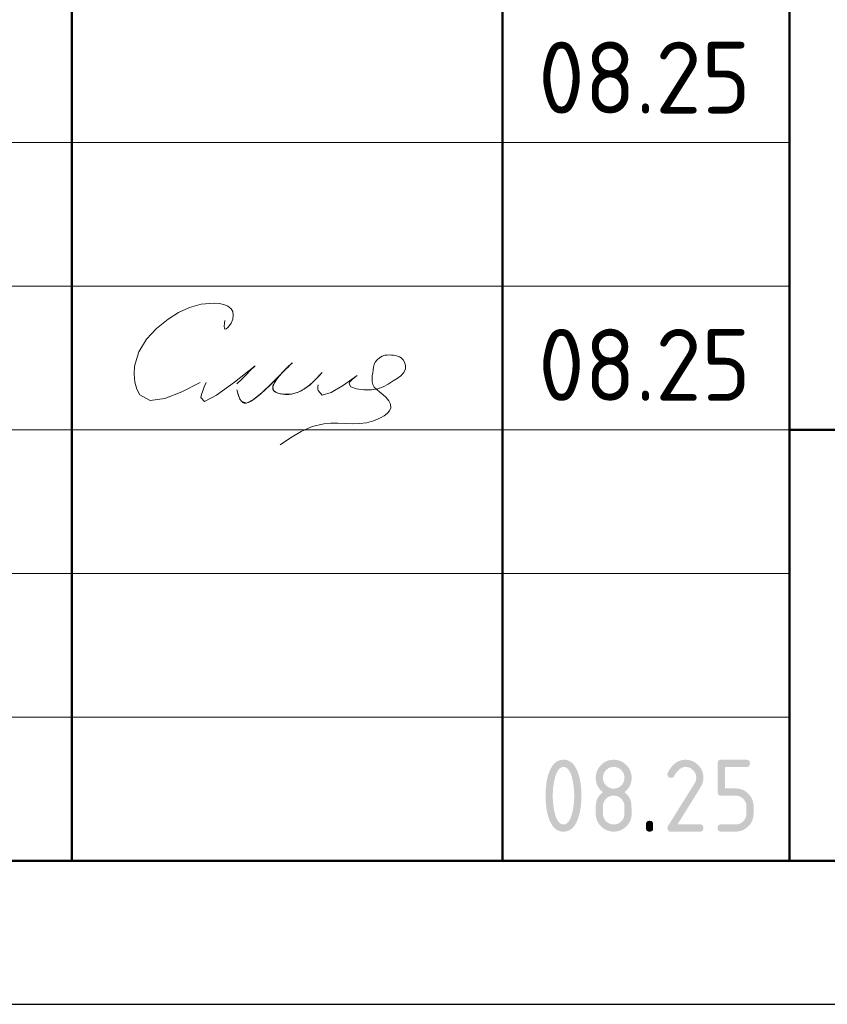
# Model space of a CAD drawing. Header units: millimetres. Extents: x -5 to 21000, y -5 to 14850.
# Tile 4 of 21: x 13409 to 14816, y 0 to 1714. Entities that reach past the tile are written whole.
import ezdxf

# ---------------------------------------------------------------- set-up
doc = ezdxf.new("R2010")
doc.units = ezdxf.units.MM
doc.layers.add('Standard', color=7, linetype='Continuous', lineweight=25)
doc.styles.add('ISOCPEUR', font='txt')

msp = doc.modelspace()

# ---------------------------------------------------------------- hatches: boundary and pattern name
at = {"layer": 'Standard', "linetype": 'Continuous', "lineweight": 25, "transparency": 33554687}
h = msp.add_hatch(color=7, dxfattribs=at)
h.paths.add_polyline_path([(14374.9, 363.1), (14374.9, 367), (14374.7, 370.8), (14374.5, 374.6), (14374.1, 378.2), (14373.7, 381.9), (14373.1, 385.4), (14372.4, 389), (14371.6, 392.4), (14371, 395), (14370.3, 397.3), (14369.6, 399.5), (14368.8, 401.5), (14368, 403.4), (14367.1, 405), (14366.2, 406.6), (14365.3, 407.9), (14364.3, 409.2), (14363.3, 410.2), (14362.2, 411.2), (14361.1, 411.8), (14360, 412.5), (14358.8, 412.8), (14357.5, 413.1), (14356.2, 413.1), (14355, 413.1), (14353.8, 412.8), (14352.6, 412.5), (14351.4, 411.8), (14350.3, 411.2), (14349.3, 410.2), (14348.2, 409.2), (14347.3, 407.9), (14346.3, 406.6), (14345.5, 405), (14344.6, 403.4), (14343.8, 401.4), (14343, 399.5), (14342.3, 397.2), (14341.6, 394.9), (14341, 392.3), (14340.1, 388.8), (14339.5, 385.2), (14338.8, 381.6), (14338.4, 378), (14338, 374.4), (14337.8, 370.6), (14337.6, 366.9), (14337.6, 363.1), (14337.6, 359.3), (14337.8, 355.5), (14338, 351.8), (14338.4, 348.1), (14338.8, 344.5), (14339.4, 340.9), (14340, 337.3), (14340.9, 333.9), (14341.5, 331.3), (14342.2, 329), (14342.9, 326.8), (14343.7, 324.8), (14344.5, 322.9), (14345.4, 321.3), (14346.3, 319.6), (14347.2, 318.4), (14348.2, 317.1), (14349.2, 316.1), (14350.3, 315.1), (14351.4, 314.5), (14352.5, 313.8), (14353.7, 313.5), (14354.9, 313.2), (14356.2, 313.2), (14357.5, 313.2), (14358.8, 313.5), (14360, 313.8), (14361.1, 314.5), (14362.2, 315.1), (14363.3, 316.1), (14364.3, 317.1), (14365.3, 318.4), (14366.2, 319.6), (14367.1, 321.3), (14368, 322.9), (14368.8, 324.8), (14369.6, 326.8), (14370.3, 329), (14371, 331.3), (14371.6, 333.9), (14372.4, 337.3), (14373.1, 340.9), (14373.7, 344.5), (14374.1, 348.1), (14374.5, 351.8), (14374.7, 355.5), (14374.9, 359.3)])
h.paths.add_polyline_path([(14387.4, 363.1), (14387.4, 360.4), (14387.4, 357.7), (14387.3, 355), (14387.1, 352.3), (14386.9, 349.7), (14386.7, 347.2), (14386.4, 344.7), (14386.1, 342.3), (14385.7, 339.9), (14385.3, 337.6), (14384.9, 335.3), (14384.4, 333), (14383.8, 330.8), (14383.2, 328.7), (14382.6, 326.5), (14382, 324.5), (14381, 321.5), (14379.8, 318.9), (14378.6, 316.3), (14377.3, 314.1), (14376, 311.8), (14374.6, 310), (14373.1, 308.1), (14371.5, 306.6), (14369.9, 305.1), (14368.1, 304), (14366.4, 302.9), (14364.5, 302.1), (14362.6, 301.4), (14360.5, 301), (14358.5, 300.6), (14356.2, 300.6), (14354, 300.6), (14352, 301), (14349.9, 301.4), (14348, 302.1), (14346.1, 302.9), (14344.3, 304), (14342.6, 305.1), (14341, 306.6), (14339.4, 308.1), (14337.9, 309.9), (14336.5, 311.8), (14335.2, 314), (14333.9, 316.2), (14332.7, 318.8), (14331.5, 321.4), (14330.5, 324.4), (14329.8, 326.4), (14329.2, 328.6), (14328.6, 330.7), (14328.1, 332.9), (14327.6, 335.2), (14327.2, 337.5), (14326.8, 339.8), (14326.4, 342.2), (14326.1, 344.7), (14325.8, 347.2), (14325.6, 349.7), (14325.4, 352.3), (14325.2, 354.9), (14325.1, 357.6), (14325.1, 360.3), (14325.1, 363.1), (14325.1, 365.9), (14325.1, 368.7), (14325.2, 371.4), (14325.4, 374), (14325.6, 376.6), (14325.8, 379.1), (14326.1, 381.6), (14326.4, 384), (14326.8, 386.5), (14327.2, 388.8), (14327.6, 391.1), (14328.1, 393.3), (14328.6, 395.6), (14329.2, 397.7), (14329.8, 399.8), (14330.5, 401.9), (14331.5, 404.8), (14332.7, 407.4), (14333.9, 410), (14335.2, 412.3), (14336.5, 414.5), (14337.9, 416.4), (14339.4, 418.2), (14341, 419.7), (14342.6, 421.2), (14344.3, 422.3), (14346.1, 423.4), (14348, 424.2), (14349.9, 424.9), (14352, 425.3), (14354, 425.6), (14356.2, 425.6), (14358.5, 425.6), (14360.5, 425.3), (14362.6, 424.9), (14364.5, 424.2), (14366.4, 423.4), (14368.1, 422.3), (14369.9, 421.2), (14371.5, 419.7), (14373.1, 418.2), (14374.6, 416.3), (14376, 414.5), (14377.3, 412.2), (14378.6, 410), (14379.8, 407.4), (14381, 404.8), (14382, 401.8), (14382.6, 399.7), (14383.2, 397.6), (14383.8, 395.5), (14384.4, 393.3), (14384.9, 391), (14385.3, 388.7), (14385.7, 386.4), (14386.1, 384), (14386.4, 381.6), (14386.7, 379.1), (14386.9, 376.5), (14387.1, 373.9), (14387.3, 371.3), (14387.4, 368.6), (14387.4, 365.9)], flags=16)
h = msp.add_hatch(color=7, dxfattribs=at)
h.paths.add_polyline_path([(14443.7, 313.2), (14445.6, 313.2), (14447.4, 313.5), (14449.2, 313.8), (14450.9, 314.5), (14452.6, 315.2), (14454.1, 316.2), (14455.6, 317.2), (14456.9, 318.6), (14458.3, 320), (14459.3, 321.5), (14460.3, 323), (14461, 324.7), (14461.7, 326.3), (14462, 328.1), (14462.3, 329.9), (14462.3, 331.9), (14462.3, 344.4), (14462.3, 346.4), (14462, 348.1), (14461.7, 349.9), (14461, 351.6), (14460.3, 353.3), (14459.3, 354.8), (14458.2, 356.3), (14456.9, 357.7), (14455.5, 359), (14454, 360.1), (14452.5, 361.1), (14450.8, 361.8), (14449.2, 362.5), (14447.4, 362.8), (14445.6, 363.2), (14443.7, 363.2), (14441.7, 363.2), (14439.9, 362.8), (14438.1, 362.5), (14436.5, 361.8), (14434.8, 361.1), (14433.3, 360.1), (14431.8, 359.1), (14430.4, 357.7), (14429.1, 356.3), (14428.1, 354.8), (14427, 353.3), (14426.4, 351.7), (14425.7, 350), (14425.3, 348.2), (14425, 346.4), (14425, 344.4), (14425, 331.9), (14425, 329.9), (14425.3, 328.1), (14425.7, 326.3), (14426.4, 324.7), (14427, 323), (14428.1, 321.5), (14429.1, 320), (14430.4, 318.6), (14431.8, 317.2), (14433.3, 316.2), (14434.8, 315.2), (14436.5, 314.5), (14438.1, 313.8), (14439.9, 313.5), (14441.7, 313.2)])
h.paths.add_polyline_path([(14443.7, 300.6), (14442.1, 300.6), (14440.5, 300.8), (14438.9, 300.9), (14437.4, 301.2), (14435.9, 301.5), (14434.5, 301.9), (14433.1, 302.4), (14431.7, 302.9), (14430.3, 303.5), (14429, 304.2), (14427.7, 304.9), (14426.4, 305.8), (14425.1, 306.6), (14423.9, 307.6), (14422.7, 308.6), (14421.6, 309.8), (14420.5, 310.9), (14419.5, 312.1), (14418.5, 313.3), (14417.6, 314.6), (14416.8, 315.9), (14416, 317.2), (14415.3, 318.5), (14414.8, 319.9), (14414.2, 321.3), (14413.8, 322.7), (14413.3, 324.1), (14413.1, 325.6), (14412.8, 327.1), (14412.6, 328.7), (14412.5, 330.3), (14412.5, 331.9), (14412.5, 344.4), (14412.5, 346.3), (14412.7, 348.2), (14412.9, 350), (14413.3, 351.8), (14413.7, 353.5), (14414.2, 355.2), (14414.8, 356.8), (14415.6, 358.4), (14416.4, 360), (14417.4, 361.4), (14418.4, 362.9), (14419.5, 364.3), (14420.7, 365.7), (14422.1, 366.9), (14423.4, 368.2), (14425, 369.4), (14423.4, 370.6), (14422.1, 371.9), (14420.7, 373.1), (14419.5, 374.5), (14418.4, 375.9), (14417.4, 377.3), (14416.4, 378.8), (14415.6, 380.4), (14414.8, 381.9), (14414.2, 383.6), (14413.7, 385.3), (14413.3, 387), (14412.9, 388.8), (14412.7, 390.6), (14412.5, 392.4), (14412.5, 394.4), (14412.5, 396), (14412.6, 397.6), (14412.8, 399.1), (14413.1, 400.6), (14413.3, 402.1), (14413.8, 403.6), (14414.2, 405), (14414.8, 406.4), (14415.3, 407.8), (14416, 409.1), (14416.8, 410.4), (14417.6, 411.7), (14418.5, 413), (14419.5, 414.2), (14420.5, 415.4), (14421.6, 416.5), (14422.7, 417.6), (14423.9, 418.6), (14425.1, 419.6), (14426.4, 420.5), (14427.7, 421.4), (14429, 422.1), (14430.3, 422.8), (14431.7, 423.4), (14433.1, 423.9), (14434.5, 424.4), (14435.9, 424.8), (14437.4, 425.1), (14438.9, 425.4), (14440.5, 425.5), (14442.1, 425.6), (14443.7, 425.6), (14445.3, 425.6), (14446.9, 425.5), (14448.4, 425.4), (14449.9, 425.1), (14451.4, 424.8), (14452.8, 424.4), (14454.3, 423.9), (14455.7, 423.4), (14457, 422.8), (14458.4, 422.1), (14459.7, 421.4), (14460.9, 420.5), (14462.2, 419.6), (14463.4, 418.6), (14464.6, 417.6), (14465.7, 416.5), (14466.9, 415.4), (14467.9, 414.2), (14468.9, 413), (14469.7, 411.7), (14470.6, 410.4), (14471.3, 409.1), (14472, 407.8), (14472.6, 406.4), (14473.2, 405), (14473.6, 403.6), (14474, 402.1), (14474.3, 400.6), (14474.6, 399.1), (14474.7, 397.6), (14474.9, 396), (14474.9, 394.4), (14474.9, 392.4), (14474.7, 390.6), (14474.5, 388.8), (14474.1, 387), (14473.7, 385.3), (14473.1, 383.6), (14472.5, 381.9), (14471.7, 380.4), (14471, 378.8), (14470, 377.3), (14469, 375.9), (14467.8, 374.5), (14466.7, 373.1), (14465.3, 371.9), (14463.9, 370.6), (14462.3, 369.4), (14464.6, 367.7), (14466.4, 365.8), (14468.3, 363.9), (14469.7, 361.8), (14471.1, 359.7), (14472.1, 357.4), (14473.1, 355.1), (14473.7, 352.6), (14473.9, 352), (14474, 351.2), (14474.1, 350.4), (14474.2, 349.5), (14474.3, 348.5), (14474.4, 347.4), (14474.5, 346.2), (14474.6, 344.9), (14474.6, 343.6), (14474.7, 342.2), (14474.8, 340.7), (14474.8, 339.1), (14474.8, 337.5), (14474.8, 335.7), (14474.9, 333.9), (14474.9, 331.9), (14474.9, 330.3), (14474.7, 328.7), (14474.6, 327.1), (14474.3, 325.6), (14474, 324.1), (14473.6, 322.7), (14473.2, 321.3), (14472.6, 319.9), (14472, 318.5), (14471.3, 317.2), (14470.6, 315.9), (14469.7, 314.6), (14468.9, 313.3), (14467.9, 312.1), (14466.9, 310.9), (14465.7, 309.8), (14464.6, 308.6), (14463.4, 307.6), (14462.2, 306.6), (14460.9, 305.8), (14459.7, 304.9), (14458.4, 304.2), (14457, 303.5), (14455.7, 302.9), (14454.3, 302.4), (14452.8, 301.9), (14451.4, 301.5), (14449.9, 301.2), (14448.4, 300.9), (14446.9, 300.8), (14445.3, 300.6)], flags=16)
h.paths.add_polyline_path([(14443.7, 375.6), (14445.6, 375.6), (14447.4, 376), (14449.2, 376.3), (14450.9, 377), (14452.6, 377.7), (14454.1, 378.7), (14455.6, 379.7), (14456.9, 381.1), (14458.3, 382.4), (14459.3, 383.9), (14460.3, 385.4), (14461, 387.1), (14461.7, 388.8), (14462, 390.6), (14462.3, 392.4), (14462.3, 394.4), (14462.3, 396.3), (14462, 398.1), (14461.7, 399.9), (14461, 401.6), (14460.3, 403.2), (14459.3, 404.7), (14458.2, 406.2), (14456.9, 407.6), (14455.5, 409), (14454, 410), (14452.5, 411.1), (14450.8, 411.7), (14449.2, 412.4), (14447.4, 412.8), (14445.6, 413.1), (14443.7, 413.1), (14441.7, 413.1), (14439.9, 412.8), (14438.1, 412.4), (14436.5, 411.7), (14434.8, 411.1), (14433.3, 410), (14431.8, 409), (14430.4, 407.7), (14429.1, 406.3), (14428.1, 404.8), (14427, 403.3), (14426.4, 401.6), (14425.7, 400), (14425.3, 398.1), (14425, 396.3), (14425, 394.4), (14425, 392.4), (14425.3, 390.6), (14425.7, 388.8), (14426.4, 387.1), (14427, 385.4), (14428.1, 383.9), (14429.1, 382.4), (14430.4, 381.1), (14431.8, 379.7), (14433.3, 378.7), (14434.8, 377.7), (14436.5, 377), (14438.1, 376.3), (14439.9, 376), (14441.7, 375.6)])
for points in [[(14568.6, 425.6), (14570.2, 425.6), (14571.8, 425.5), (14573.3, 425.4), (14574.8, 425.1), (14576.3, 424.8), (14577.8, 424.4), (14579.2, 423.9), (14580.6, 423.4), (14582, 422.8), (14583.3, 422.1), (14584.6, 421.4), (14585.9, 420.5), (14587.1, 419.6), (14588.3, 418.6), (14589.5, 417.6), (14590.7, 416.5), (14591.8, 415.4), (14592.8, 414.2), (14593.8, 413), (14594.7, 411.7), (14595.5, 410.4), (14596.3, 409.1), (14597, 407.8), (14597.5, 406.4), (14598.1, 405), (14598.5, 403.6), (14599, 402.1), (14599.2, 400.6), (14599.5, 399.1), (14599.7, 397.6), (14599.8, 396), (14599.8, 394.4), (14599.8, 392.2), (14599.5, 389.9), (14599.1, 387.7), (14598.4, 385.5), (14597.7, 383.2), (14596.6, 380.9), (14595.6, 378.7), (14594.1, 376.4), (14554.8, 313.2), (14593.6, 313.2), (14594.4, 313.2), (14595, 313.1), (14595.7, 313), (14596.3, 312.8), (14596.9, 312.6), (14597.4, 312.3), (14597.9, 312), (14598.3, 311.6), (14598.7, 311.2), (14598.9, 310.7), (14599.2, 310.2), (14599.4, 309.6), (14599.6, 309.1), (14599.7, 308.4), (14599.8, 307.7), (14599.8, 306.9), (14599.8, 306.1), (14599.7, 305.4), (14599.6, 304.8), (14599.4, 304.2), (14599.2, 303.6), (14598.9, 303.1), (14598.7, 302.6), (14598.3, 302.2), (14597.9, 301.8), (14597.4, 301.5), (14596.9, 301.2), (14596.3, 301), (14595.7, 300.8), (14595, 300.7), (14594.4, 300.6), (14593.6, 300.6), (14543.6, 300.6), (14542.8, 300.6), (14542.1, 300.7), (14541.4, 300.8), (14540.9, 301), (14540.3, 301.2), (14539.8, 301.5), (14539.3, 301.8), (14538.9, 302.2), (14538.5, 302.6), (14538.2, 303.1), (14537.9, 303.6), (14537.7, 304.2), (14537.5, 304.7), (14537.4, 305.4), (14537.3, 306.1), (14537.3, 306.9), (14537.3, 307.8), (14537.6, 308.7), (14537.9, 309.6), (14538.4, 310.5), (14584.2, 384.1), (14585, 385.3), (14585.6, 386.6), (14586.2, 387.9), (14586.5, 389.1), (14586.9, 390.4), (14587.1, 391.7), (14587.3, 393.1), (14587.3, 394.4), (14587.3, 396.3), (14587, 398.1), (14586.6, 399.9), (14585.9, 401.6), (14585.3, 403.2), (14584.2, 404.7), (14583.2, 406.3), (14581.8, 407.6), (14580.5, 409), (14578.9, 410), (14577.4, 411.1), (14575.8, 411.7), (14574.1, 412.4), (14572.3, 412.8), (14570.5, 413.1), (14568.6, 413.1), (14567.3, 413.1), (14566, 412.9), (14564.7, 412.6), (14563.4, 412.1), (14562.1, 411.6), (14560.9, 410.9), (14559.6, 410.2), (14558.4, 409.2), (14557.2, 408.2), (14556, 407), (14554.8, 405.8), (14553.6, 404.3), (14552.4, 402.8), (14551.3, 401.1), (14550.1, 399.4), (14549, 397.4), (14548.6, 396.6), (14548, 396.1), (14547.5, 395.5), (14546.8, 395.1), (14546.1, 394.8), (14545.3, 394.6), (14544.5, 394.4), (14543.6, 394.4), (14542.8, 394.4), (14542.1, 394.5), (14541.4, 394.6), (14540.9, 394.8), (14540.3, 395), (14539.8, 395.3), (14539.3, 395.6), (14538.9, 395.9), (14538.5, 396.3), (14538.2, 396.8), (14537.9, 397.3), (14537.7, 397.9), (14537.5, 398.5), (14537.4, 399.2), (14537.3, 399.8), (14537.3, 400.6), (14537.3, 401.3), (14537.5, 402), (14537.6, 402.6), (14537.9, 403.2), (14539.4, 406), (14540.9, 408.4), (14542.5, 410.9), (14544.2, 413), (14545.9, 415.1), (14547.7, 416.9), (14549.5, 418.6), (14551.4, 420), (14553.3, 421.4), (14555.3, 422.5), (14557.4, 423.5), (14559.5, 424.2), (14561.7, 424.9), (14563.9, 425.3), (14566.2, 425.6)], [(14624.8, 369.4), (14624.8, 419.4), (14624.8, 420.2), (14624.9, 420.9), (14625, 421.5), (14625.2, 422.1), (14625.4, 422.7), (14625.7, 423.2), (14626, 423.7), (14626.4, 424.1), (14626.7, 424.5), (14627.2, 424.8), (14627.7, 425.1), (14628.3, 425.3), (14628.9, 425.4), (14629.6, 425.5), (14630.3, 425.6), (14631, 425.6), (14674.7, 425.6), (14675.4, 425.6), (14676.1, 425.5), (14676.8, 425.4), (14677.4, 425.3), (14678, 425.1), (14678.5, 424.8), (14679, 424.5), (14679.3, 424.1), (14679.7, 423.7), (14680, 423.2), (14680.3, 422.7), (14680.5, 422.1), (14680.7, 421.5), (14680.8, 420.8), (14680.9, 420.2), (14680.9, 419.4), (14680.9, 418.6), (14680.8, 417.9), (14680.7, 417.2), (14680.5, 416.6), (14680.3, 416.1), (14680, 415.6), (14679.7, 415.1), (14679.3, 414.7), (14679, 414.3), (14678.5, 414), (14678, 413.7), (14677.4, 413.5), (14676.8, 413.3), (14676.1, 413.2), (14675.4, 413.1), (14674.7, 413.1), (14637.3, 413.1), (14637.3, 375.7), (14656, 375.7), (14657.6, 375.7), (14659.2, 375.5), (14660.8, 375.4), (14662.2, 375.1), (14663.7, 374.8), (14665.2, 374.4), (14666.6, 373.9), (14668, 373.4), (14669.4, 372.8), (14670.7, 372.1), (14672, 371.4), (14673.3, 370.5), (14674.5, 369.6), (14675.7, 368.6), (14676.9, 367.6), (14678.1, 366.5), (14679.2, 365.3), (14680.2, 364.1), (14681.2, 362.9), (14682.1, 361.7), (14682.9, 360.4), (14683.6, 359.1), (14684.3, 357.7), (14684.9, 356.4), (14685.5, 355), (14685.9, 353.5), (14686.3, 352.1), (14686.6, 350.6), (14686.9, 349.1), (14687, 347.6), (14687.2, 346), (14687.2, 344.4), (14687.2, 331.9), (14687.2, 330.3), (14687, 328.7), (14686.9, 327.2), (14686.6, 325.7), (14686.3, 324.1), (14685.9, 322.7), (14685.5, 321.3), (14684.9, 319.9), (14684.3, 318.5), (14683.6, 317.2), (14682.9, 315.9), (14682, 314.6), (14681.2, 313.3), (14680.2, 312.1), (14679.2, 310.9), (14678, 309.8), (14676.9, 308.6), (14675.7, 307.6), (14674.5, 306.6), (14673.2, 305.8), (14671.9, 304.9), (14670.6, 304.2), (14669.3, 303.5), (14667.9, 302.9), (14666.5, 302.4), (14665.1, 301.9), (14663.7, 301.5), (14662.2, 301.2), (14660.7, 300.9), (14659.1, 300.8), (14657.6, 300.6), (14656, 300.6), (14631, 300.6), (14630.3, 300.6), (14629.6, 300.7), (14628.9, 300.8), (14628.3, 301), (14627.7, 301.2), (14627.2, 301.5), (14626.7, 301.8), (14626.4, 302.2), (14626, 302.6), (14625.7, 303.1), (14625.4, 303.6), (14625.2, 304.2), (14625, 304.8), (14624.9, 305.4), (14624.8, 306.1), (14624.8, 306.9), (14624.8, 307.7), (14624.9, 308.4), (14625, 309.1), (14625.2, 309.6), (14625.4, 310.2), (14625.7, 310.7), (14626, 311.2), (14626.4, 311.6), (14626.7, 312), (14627.2, 312.3), (14627.7, 312.6), (14628.3, 312.8), (14628.9, 313), (14629.6, 313.1), (14630.3, 313.2), (14631, 313.2), (14656, 313.2), (14657.9, 313.2), (14659.7, 313.5), (14661.5, 313.8), (14663.2, 314.5), (14664.9, 315.2), (14666.4, 316.2), (14667.9, 317.2), (14669.2, 318.6), (14670.6, 320), (14671.6, 321.5), (14672.6, 323), (14673.3, 324.7), (14674, 326.3), (14674.3, 328.1), (14674.7, 329.9), (14674.7, 331.9), (14674.7, 344.4), (14674.7, 346.3), (14674.3, 348.1), (14674, 349.9), (14673.3, 351.6), (14672.6, 353.3), (14671.6, 354.8), (14670.6, 356.3), (14669.2, 357.7), (14667.8, 359), (14666.3, 360.1), (14664.8, 361.1), (14663.1, 361.8), (14661.5, 362.5), (14659.7, 362.8), (14657.9, 363.1), (14656, 363.1), (14631, 363.1), (14630.3, 363.1), (14629.6, 363.2), (14628.9, 363.3), (14628.3, 363.5), (14627.7, 363.7), (14627.2, 364), (14626.7, 364.3), (14626.4, 364.7), (14626, 365.1), (14625.7, 365.6), (14625.4, 366.1), (14625.2, 366.7), (14625, 367.2), (14624.9, 367.9), (14624.8, 368.6)], [(14499.9, 313.2), (14499.9, 313.9), (14500, 314.6), (14500.1, 315.3), (14500.3, 315.9), (14500.5, 316.5), (14500.8, 317), (14501.1, 317.5), (14501.5, 317.9), (14501.9, 318.3), (14502.4, 318.5), (14502.8, 318.8), (14503.4, 319), (14504, 319.2), (14504.7, 319.3), (14505.4, 319.4), (14506.2, 319.4), (14507, 319.4), (14507.6, 319.3), (14508.3, 319.2), (14508.9, 319), (14509.5, 318.8), (14510, 318.5), (14510.5, 318.3), (14510.9, 317.9), (14511.3, 317.5), (14511.6, 317), (14511.8, 316.5), (14512, 315.9), (14512.2, 315.3), (14512.3, 314.6), (14512.4, 313.9), (14512.4, 313.2), (14512.4, 306.9), (14512.4, 306.1), (14512.3, 305.4), (14512.2, 304.8), (14512, 304.2), (14511.8, 303.6), (14511.6, 303.1), (14511.3, 302.6), (14510.9, 302.2), (14510.5, 301.8), (14510, 301.5), (14509.5, 301.2), (14508.9, 301), (14508.3, 300.8), (14507.6, 300.7), (14507, 300.6), (14506.2, 300.6), (14505.4, 300.6), (14504.7, 300.7), (14504, 300.8), (14503.4, 301), (14502.8, 301.2), (14502.4, 301.5), (14501.9, 301.8), (14501.5, 302.2), (14501.1, 302.6), (14500.8, 303.1), (14500.5, 303.6), (14500.3, 304.2), (14500.1, 304.8), (14500, 305.4), (14499.9, 306.1), (14499.9, 306.9)]]:
    msp.add_hatch(color=7, dxfattribs=at).paths.add_polyline_path(points, flags=16)

# ---------------------------------------------------------------- linework, layer by layer
at = {"layer": 'Standard', "color": 7, "linetype": 'Continuous', "lineweight": 50, "transparency": 33554687}
for p, q in [((13500, 250), (13500, 3000)), ((14250, 250), (14250, 3000)), ((14750, 250), (14750, 3000)), ((14750, 1000), (20750, 1000))]:
    msp.add_line(p, q, dxfattribs=at)
at = {"layer": 'Standard', "color": 7, "linetype": 'Continuous', "lineweight": 13, "transparency": 33554687}
for p, q in [((11500, 1500), (14750, 1500)), ((11500, 1250), (14750, 1250)), ((11500, 1250), (14750, 1250)), ((11500, 1000), (14750, 1000)), ((11500, 1000), (14750, 1000)), ((11500, 750), (14750, 750)), ((11500, 500), (14750, 500))]:
    msp.add_line(p, q, dxfattribs=at)
at = {"layer": 'Standard', "color": 7, "linetype": 'Continuous', "lineweight": 25, "transparency": 33554687}
msp.add_line((11500, 250), (20750, 250), dxfattribs=at)
msp.add_line((11500, 250), (20750, 250), dxfattribs=at)
msp.add_line((11500, 250), (20750, 250), dxfattribs=at)
msp.add_lwpolyline([(0, 0), (21000, 0), (21000, 14850), (0, 14850), (0, 0)], close=True, dxfattribs=at)
at = {"layer": 'Standard', "color": 7, "linetype": 'Continuous', "lineweight": 13, "transparency": 33554687}
msp.add_lwpolyline([(21000, 14850), (0, 14850), (0, 0), (21000, 0), (21000, 14850)], dxfattribs=at)
at = {"layer": 'Standard', "color": 7, "linetype": 'Continuous', "lineweight": 50, "transparency": 33554687}
msp.add_lwpolyline([(1000, 14600), (20750, 14600), (20750, 250), (1000, 250), (1000, 14600)], close=True, dxfattribs=at)
at = {"layer": 'Standard', "color": 7, "linetype": 'Continuous', "lineweight": 25, "transparency": 33554687}
msp.add_lwpolyline([(20750, 3000), (11500, 3000), (11500, 250), (20750, 250), (20750, 3000)], dxfattribs=at)
at = {"layer": 'Standard', "color": 250, "linetype": 'Continuous', "lineweight": 18, "true_color": 0x2d2d2d, "transparency": 33554687}
for points in [[(13766.8, 1190.3), (13766.1, 1185), (13765.6, 1180.4), (13765.8, 1176.9), (13766.8, 1175.3), (13768.9, 1175.8), (13771.7, 1178.2), (13774.7, 1181.7), (13777.4, 1185.9), (13780.3, 1192.9), (13781.2, 1199.7), (13780.2, 1205.8), (13777.4, 1210.9), (13772, 1215.5), (13764.8, 1218.4), (13756.6, 1219.9), (13748, 1220.5), (13725.6, 1218.8), (13705, 1213), (13685.8, 1204), (13667.7, 1192.5), (13647.5, 1176.5), (13629.9, 1157.8), (13616.6, 1136), (13609.4, 1110.8), (13608.7, 1096.7), (13609.9, 1082.9), (13613.3, 1070.5), (13618.7, 1060.7), (13636.7, 1051.3), (13661.8, 1054.6), (13691.6, 1066.3), (13723.8, 1082.2)], [(13935.9, 1099.6), (13935.6, 1099.3), (13935.4, 1099), (13935.1, 1098.7), (13934.9, 1098.4), (13931.1, 1094.4), (13927.3, 1090.3), (13923.4, 1086.4), (13919.4, 1082.5), (13916.8, 1080.2), (13914.3, 1078), (13911.6, 1075.9), (13908.9, 1073.8), (13906.6, 1072.3), (13904.3, 1070.8), (13902, 1069.4), (13899.5, 1068), (13897.4, 1067), (13895.2, 1066), (13893, 1065.1), (13890.8, 1064.3), (13888.7, 1063.6), (13886.5, 1063), (13884.4, 1062.5), (13882.2, 1062.2), (13880, 1061.9), (13877.9, 1061.7), (13875.7, 1061.6), (13873.6, 1061.5), (13871.4, 1061.6), (13869.2, 1061.8), (13867, 1062), (13864.8, 1062.4), (13863.1, 1062.7), (13861.3, 1063.2), (13859.6, 1063.7), (13857.9, 1064.3), (13856.8, 1064.7), (13855.7, 1065.2), (13854.7, 1065.8), (13853.7, 1066.5), (13853.1, 1066.9), (13852.6, 1067.4), (13852, 1067.9), (13851.5, 1068.5), (13851.2, 1069), (13850.9, 1069.5), (13850.7, 1070.1), (13850.4, 1070.6), (13850.3, 1071.2), (13850.1, 1071.9), (13850.1, 1072.5), (13850, 1073.2), (13850.1, 1074.1), (13850.2, 1075), (13850.4, 1075.8), (13850.6, 1076.7), (13851, 1078.1), (13851.6, 1079.4), (13852.2, 1080.7), (13852.8, 1081.9), (13854.1, 1084), (13855.4, 1085.9), (13856.8, 1087.9), (13858.2, 1089.8), (13860.9, 1093.2), (13863.7, 1096.5), (13866.6, 1099.7), (13869.7, 1102.8), (13873.1, 1106), (13876.6, 1109.2), (13880, 1112.6), (13883.4, 1116.2), (13883.5, 1116.3), (13883.6, 1116.4), (13883.7, 1116.5), (13883.8, 1116.6), (13883.8, 1116.6), (13883.8, 1116.6), (13883.8, 1116.6), (13883.8, 1116.6), (13883.8, 1116.6), (13883.8, 1116.6), (13883.8, 1116.6), (13883.8, 1116.6), (13883.8, 1116.6), (13883.8, 1116.6), (13883.8, 1116.6), (13883.8, 1116.6), (13883.8, 1116.6), (13883.8, 1116.6), (13883.8, 1116.6), (13883.8, 1116.5), (13883.8, 1116.5), (13883.7, 1116.4), (13883.6, 1116.3), (13883.6, 1116.2), (13877.4, 1110.8), (13871.8, 1105.2), (13866.4, 1099.5), (13861.1, 1093.8), (13853.5, 1085.9), (13845.6, 1078), (13837.6, 1070.4), (13829.3, 1062.9), (13826.5, 1060.4), (13823.6, 1057.9), (13820.6, 1055.5), (13817.6, 1053.3), (13815.8, 1052), (13814, 1050.8), (13812.2, 1049.7), (13810.2, 1048.7), (13809, 1048.2), (13807.8, 1047.7), (13806.6, 1047.3), (13805.3, 1046.9), (13804.4, 1046.7), (13803.5, 1046.6), (13802.6, 1046.6), (13801.7, 1046.6), (13801, 1046.7), (13800.3, 1046.8), (13799.7, 1046.9), (13799, 1047.2), (13798.4, 1047.4), (13797.8, 1047.8), (13797.2, 1048.1), (13796.6, 1048.6), (13796, 1049.1), (13795.4, 1049.7), (13794.9, 1050.4), (13794.4, 1051.1), (13793.6, 1052.3), (13792.9, 1053.6), (13792.3, 1054.9), (13791.7, 1056.3), (13790.5, 1059.6), (13789.4, 1062.9), (13788.5, 1066.3), (13787.6, 1069.8)], [(13787.6, 1069.8), (13789.2, 1064), (13790.9, 1058.5), (13792.8, 1053.7), (13795.1, 1050), (13804.3, 1046.7), (13816.6, 1052.6), (13831.4, 1064.8), (13848, 1080.8), (13861.9, 1094.6), (13874.2, 1106.7), (13882.1, 1114.7), (13883.3, 1116.2), (13880.8, 1113.9), (13876.6, 1109.8), (13871.3, 1104.5), (13865.6, 1098.5), (13858.5, 1090.1), (13852.9, 1082), (13850.1, 1074.6), (13851.5, 1068.6), (13854.5, 1065.9), (13858.9, 1063.9), (13864, 1062.5), (13869.5, 1061.8), (13882.4, 1062.2), (13894.2, 1065.6), (13905, 1071.2), (13914.7, 1078.4), (13920.3, 1083.4), (13925.6, 1088.6), (13930.8, 1094.1), (13935.9, 1099.6)], [(13996.9, 1094.4), (13991.9, 1090.7), (13987.5, 1087), (13984.3, 1083.5), (13982.8, 1080.3), (13986, 1075), (13995.6, 1071.5), (14008.5, 1069.6), (14021.7, 1069.7), (14033, 1071.6), (14042.4, 1075.1), (14051, 1079.7), (14059.8, 1085.2), (14066.7, 1089.4), (14073.1, 1094.2), (14078.3, 1099.7), (14081, 1106.4), (14081.1, 1111.6), (14079.8, 1116.9), (14077.3, 1121.7), (14073.7, 1125.5), (14070.7, 1127.2), (14067.4, 1128.4), (14063.9, 1129.2), (14060.3, 1129.7), (14056.5, 1130.1), (14052.8, 1130.3), (14049.1, 1130.2), (14045.4, 1129.7), (14040.3, 1128), (14035.7, 1125.4), (14031.6, 1121.9), (14028.5, 1117.9), (14026.5, 1113.6), (14025.3, 1109), (14024.6, 1104.1), (14024, 1099.1), (14023.3, 1093.8), (14022.9, 1088.6), (14023, 1083.6), (14024, 1079.1), (14026.8, 1074.3), (14031.1, 1070), (14036.2, 1065.8), (14041.7, 1061.4), (14047.3, 1056.1), (14051.9, 1050.3), (14054.8, 1044.4), (14055.4, 1038.5), (14053.3, 1033.3), (14049.2, 1028.6), (14043.8, 1024.4), (14037.7, 1020.8), (14025.4, 1015.5), (14013.3, 1012.4), (14001, 1011), (13988.7, 1010.7), (13976.2, 1011.2), (13963.5, 1011.7), (13951, 1011.7), (13938.7, 1010.7), (13918.8, 1005.6), (13899.7, 997), (13881.1, 986.1), (13862.9, 974)], [(13733.8, 1082.2), (13730.7, 1074.8), (13728, 1067.8), (13725.8, 1061.5), (13724.6, 1056.3), (13731.1, 1049.3), (13752.3, 1060.2), (13783.4, 1082.9), (13819.4, 1111.6)], [(13819.4, 1111.6), (13811.4, 1103.6), (13803.5, 1095.7), (13795.5, 1087.7), (13787.6, 1079.8)], [(13928.8, 1078.4), (13928.7, 1075.7), (13928.6, 1073.1), (13928.6, 1070.6), (13928.8, 1068.4), (13936, 1060.6), (13951.6, 1065.1), (13972.9, 1077.7), (13996.9, 1094.4)]]:
    msp.add_lwpolyline(points, dxfattribs=at)

# ---------------------------------------------------------------- texts
at = {"layer": 'Standard', "color": 7, "linetype": 'Continuous', "lineweight": 25, "transparency": 33554687, "char_height": 125, "width": 445.84, "attachment_point": 7, "style": 'ISOCPEUR'}
for insert in [(14312.5, 1550.6), (14312.5, 1050.6)]:
    msp.add_mtext('\\W0.94;08.25', dxfattribs=dict(at, insert=insert))

doc.saveas('drawing.dxf')
